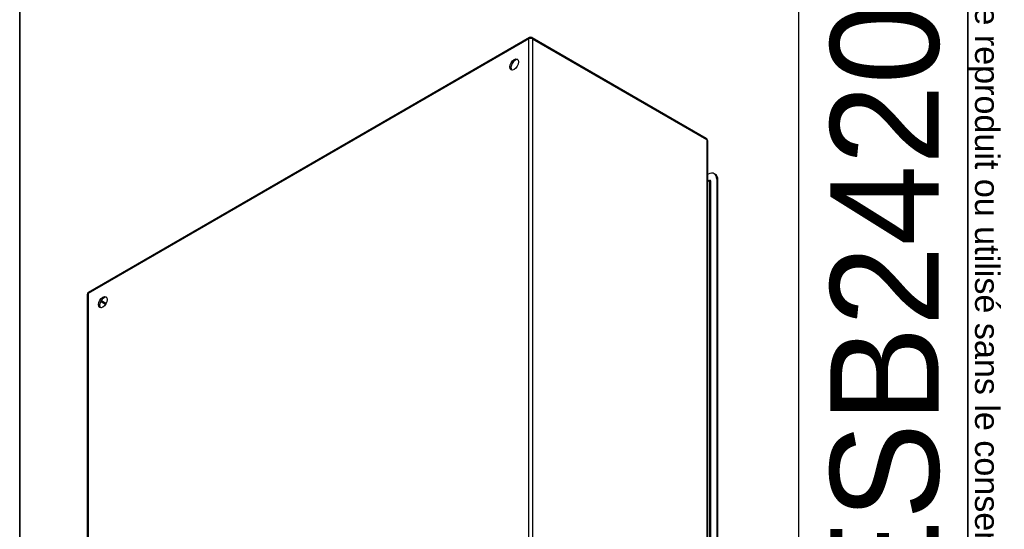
# Model space of a CAD drawing. Header units: inches. Extents: x 2 to 144, y 2 to 93.
# Tile 7 of 8: x 112 to 144, y 54 to 70. Entities that reach past the tile are written whole.
import ezdxf
from ezdxf.enums import TextEntityAlignment as Align

# ---------------------------------------------------------------- set-up
doc = ezdxf.new("R2010")
doc.units = ezdxf.units.IN
doc.header["$LTSCALE"] = 8.616264
doc.header["$MEASUREMENT"] = 0
doc.layers.get('0').update_dxf_attribs({"lineweight": 25})
for name, color, linetype, lineweight in [('Sketch Geometry(ANSI)', 7, 'Continuous', 25), ('Symbols(ANSI)', 7, 'Continuous', 25), ('Visible Edges(ANSI)', 7, 'Continuous', 25), ('Visible Tangent Edges(ANSI)', 7, 'Continuous', 25)]:
    doc.layers.add(name, color=color, linetype=linetype, lineweight=lineweight)
doc.styles.add('Current-ANSI', font='arial.ttf')
doc.styles.add('Text Style44', font='arialbd.ttf')
doc.styles.add('Text Style83', font='FRE3OF9X.TTF')

# ---------------------------------------------------------------- blocks, each defined once
blk = doc.blocks.new('Title Blocks EXM - ANSI B')
at = {"layer": 'Sketch Geometry(ANSI)'}
for p, q in [((16.125, 10.687), (16.125, 3.5)), ((16.75, 10.562), (16.75, 0.375))]:
    blk.add_line(p, q, dxfattribs=at)
at = {"layer": 'Sketch Geometry(ANSI)', "linetype": 'Continuous', "lineweight": 35}
blk.add_line((13.25, 8.625), (13.25, 3.5), dxfattribs=at)
at = {"layer": 'Symbols(ANSI)', "color": 7, "style": 'Current-ANSI'}
for tag, p in [('REV1', (13.3753, 10.3127)), ('REV1DATE', (15.7496, 10.31)), ('REV1BY', (16.4371, 10.3133)), ('REV2', (13.3734, 9.9377)), ('REV2DATE', (15.7475, 9.9406)), ('REV2BY', (16.4372, 9.9385)), ('REV3', (13.3741, 9.563)), ('REV3DATE', (15.7516, 9.563)), ('REV3BY', (16.4372, 9.5635)), ('REV4', (13.3766, 9.1879)), ('REV4DATE', (15.7516, 9.1879)), ('REV4BY', (16.4411, 9.1885)), ('REV5', (13.3734, 8.8129)), ('REV5DATE', (15.7516, 8.8129)), ('REV5BY', (16.4379, 8.8113)), ('MFG_APPROVED_DATE', (16.3934, 2.3745)), ('DETAIL_REV', (16.2494, 0.9257))]:
    blk.add_attdef(tag, text='', height=0.09, dxfattribs=at).set_placement(p, align=Align.MIDDLE_CENTER)
for tag, p in [('REV1DESC', (13.5255, 10.3098)), ('REV2DESC', (13.5253, 9.9374)), ('REV3DESC', (13.528, 9.5635)), ('REV4DESC', (13.533, 9.1903)), ('REV5DESC', (13.5322, 8.8113)), ('COMPANY', (14.1202, 2.375))]:
    blk.add_attdef(tag, text='', height=0.09, dxfattribs=at).set_placement(p, align=Align.MIDDLE_LEFT)
at = {"layer": 'Symbols(ANSI)', "color": 7, "style": 'Text Style83'}
blk.add_attdef('BARCODE_001', (16.6422, 3.8355), '', height=0.4, rotation=90, dxfattribs=at)
at = {"layer": 'Symbols(ANSI)', "color": 7}
for tag, p, height, style in [('IDW_DATE_001', (16.1158, 2.08), 0.09, 'Current-ANSI'), ('MATERIEL_001', (13.9591, 1.7815), 0.09, 'Current-ANSI'), ('FINISH_001', (16.1353, 1.4698), 0.09, 'Current-ANSI'), ('COLOR_001', (14.0553, 1.4037), 0.09, 'Current-ANSI'), ('FINISH_002', (16.0762, 1.3198), 0.09, 'Current-ANSI'), ('IDW_DESC_001', (13.7196, 0.8851), 0.09, 'Current-ANSI'), ('Sheet_Number_001', (16.3415, 0.5807), 0.09, 'Current-ANSI'), ('IDW_REV_001', (15.9474, 0.3552), 0.14, 'Text Style44'), ('IDW_NAME_001', (13.6851, 0.3043), 0.14, 'Text Style44'), ('Number_of_sheets_001', (16.5509, 0.3301), 0.09, 'Current-ANSI')]:
    blk.add_attdef(tag, p, '', height=height, dxfattribs=dict(at, style=style))
blk = doc.blocks.new('Borders 9_EXM - B (Inch)')
at = {"layer": 'Sketch Geometry(ANSI)', "linetype": 'Continuous', "lineweight": 35}
blk.add_line((16.5229, 0.3795), (16.5229, 10.5665), dxfattribs=at)
at = {"layer": 'Symbols(ANSI)', "color": 7, "insert": (16.5222, 10.576), "char_height": 0.09, "attachment_point": 7, "rotation": 270, "style": 'Current-ANSI'}
blk.add_mtext('Ce dessin est confidentiel et ne doit pas être reproduit ou utilisé sans le consentement de EXM', dxfattribs=at)
at = {"layer": 'Symbols(ANSI)', "color": 7, "style": 'Current-ANSI'}
blk.add_attdef('FILENAME_AND_PATH_001', (5.9364, 10.7181), '', height=0.09, dxfattribs=at)

msp = doc.modelspace()

# ---------------------------------------------------------------- linework, layer by layer
at = {"layer": 'Visible Edges(ANSI)'}
for p, q in [((128.422, 69.422), (114.398, 61.326)), ((128.506, 69.422), (134.044, 66.225)), ((134.086, 66.152), (134.086, 46.693)), ((134.086, 65.066), (134.107, 65.078)), ((134.086, 64.898), (134.138, 64.868)), ((134.337, 65.076), (134.3, 65.097)), ((134.38, 64.921), (134.38, 46.79)), ((134.417, 46.768), (134.417, 64.899)), ((114.356, 61.253), (114.356, 41.794))]:
    msp.add_line(p, q, dxfattribs=at)
at = {"layer": 'Visible Edges(ANSI)', "flags": 128}
msp.add_lwpolyline([(134.143, 64.867), (134.141, 64.867), (134.138, 64.868)], dxfattribs=at)
at = {"layer": 'Visible Edges(ANSI)'}
for centre, start, end in [((128.464, 69.35), 60, 120), ((134.002, 66.152), 0, 60), ((114.44, 61.253), 120, 180)]:
    msp.add_arc(centre, 0.084, start, end, dxfattribs=at)
for centre in [(127.933, 68.568), (114.852, 61.016)]:
    msp.add_ellipse(centre, major_axis=(0.098, 0.169), ratio=0.57735, dxfattribs=at)
for centre, major_axis, start_param, end_param in [((127.971, 68.547), (0.098, 0.169), 0.193391, 2.948201), ((134.107, 64.763), (0.193, 0.334), 5.497787, 7.068583), ((134.145, 64.742), (0.193, 0.334), 5.497787, 6.283185), ((114.889, 60.994), (0.098, 0.169), 0.193391, 2.948201)]:
    msp.add_ellipse(centre, major_axis=major_axis, ratio=0.57735, start_param=start_param, end_param=end_param, dxfattribs=at)
at = {"layer": 'Visible Tangent Edges(ANSI)'}
for p, q in [((128.404, 69.384), (114.381, 61.288)), ((128.404, 49.925), (128.404, 69.384)), ((128.523, 69.384), (134.061, 66.187)), ((128.523, 69.384), (128.523, 49.925)), ((134.061, 66.187), (134.061, 46.728)), ((134.086, 64.888), (134.145, 64.854)), ((134.145, 64.879), (134.132, 64.872)), ((134.145, 64.854), (134.145, 46.636)), ((134.188, 46.636), (134.188, 64.854)), ((134.38, 64.921), (134.417, 64.899)), ((114.381, 61.288), (114.381, 41.829)), ((114.803, 61.069), (114.96, 60.979)), ((114.938, 60.941), (114.781, 61.031))]:
    msp.add_line(p, q, dxfattribs=at)
for centre, major_axis, start_param, end_param in [((128.464, 69.35), (-0.042, 0.0727), 0, 0.785398), ((128.464, 69.35), (0.084, 0), 0.785398, 2.356194), ((128.464, 69.35), (0.042, 0.0727), 5.497787, 6.283185), ((134.002, 66.152), (0.042, 0.0727), 5.497787, 6.283185), ((134.002, 66.152), (0.084, 0), 0, 0.785398), ((134.123, 64.841), (0.0155, 0.0268), 5.497787, 6.283185), ((134.123, 64.892), (0.0155, -0.0268), 0.180231, 0.785398), ((134.145, 64.828), (0.031, 0.0537), 5.497787, 7.068583), ((134.167, 64.866), (-0.031, 0), 0.785398, 2.356194), ((114.44, 61.253), (-0.084, 0), 5.497787, 6.283185), ((114.44, 61.253), (-0.042, 0.0727), 0, 0.785398)]:
    msp.add_ellipse(centre, major_axis=major_axis, ratio=0.57735, start_param=start_param, end_param=end_param, dxfattribs=at)

# ---------------------------------------------------------------- block references
at = {"xscale": 8.6162636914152, "yscale": 8.6162636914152, "zscale": 8.6162636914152}
msp.add_blockref('Borders 9_EXM - B (Inch)', (0, 0), dxfattribs=at)
ref = msp.add_blockref('Title Blocks EXM - ANSI B', (-1.957, 0.039), dxfattribs=dict(xscale=8.6162636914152, yscale=8.6162636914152, zscale=8.6162636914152))
ref.add_attrib('BARCODE_001', '*$H5412ESB242008B$J*', (141.437, 33.087), dxfattribs={"layer": 'Symbols(ANSI)', "color": 7, "height": 3.44651, "rotation": 90, "style": 'Text Style83'})

doc.saveas('drawing.dxf')
